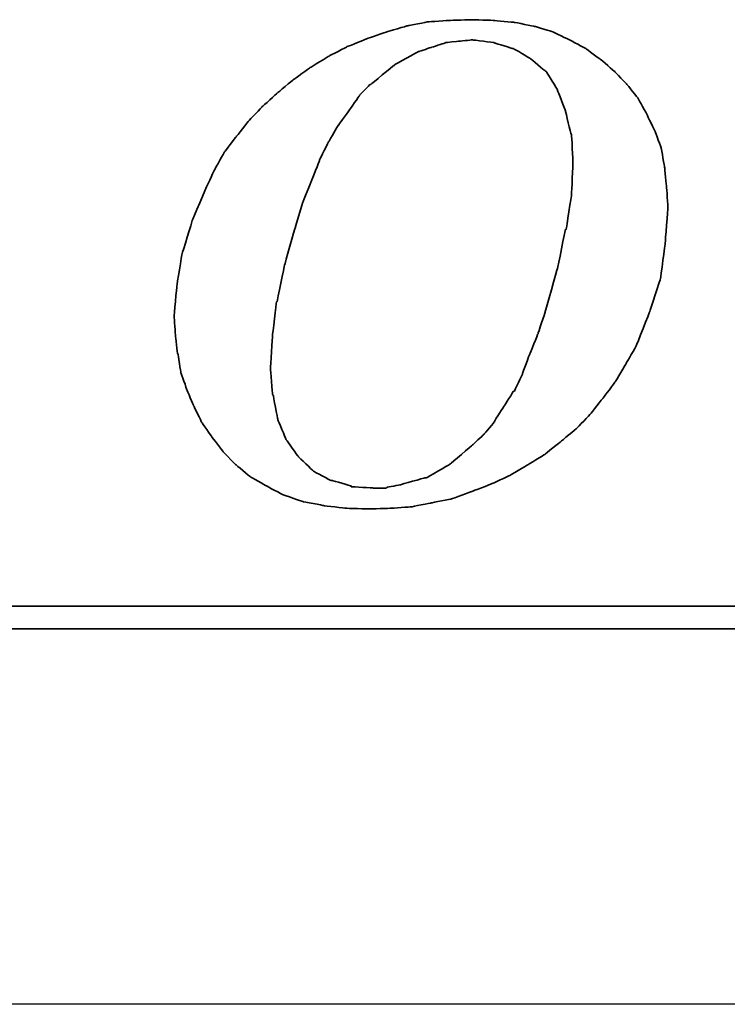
# Model space of a CAD drawing. Header units: millimetres. Extents: x -212 to 3135, y -1694 to 860.
# Tile 218 of 256: x 66.08 to 72.29, y -653.55 to -644.91. Entities that reach past the tile are written whole.
import ezdxf

# ---------------------------------------------------------------- set-up
doc = ezdxf.new("R2010")
doc.units = ezdxf.units.MM
doc.layers.add('2', color=7, linetype='CONTINUOUS', true_color=0xffffff)
doc.layers.add('DIM', color=4, linetype='CONTINUOUS')
doc.layers.add('layer 1', color=7, linetype='CONTINUOUS')

# ---------------------------------------------------------------- blocks, each defined once
blk = doc.blocks.new('TBI MOTION logo(完整正式版)')
at = {"layer": 'layer 1', "color": 22, "lineweight": 35}
for points, knots in [([(-11.34375, -6.98375), (-11.34375, -6.98375), (-10.91375, -7.43875), (-10.91375, -7.43875), (-10.91375, -7.43875), (-10.91375, -7.43875), (-10.38625, -7.87125), (-10.38625, -7.87125), (-10.38625, -7.87125), (-10.38625, -7.87125), (-9.81125, -8.20375), (-9.81125, -8.20375), (-9.81125, -8.20375), (-9.81125, -8.20375), (-9.21125, -8.51875), (-9.21125, -8.51875), (-9.21125, -8.51875), (-9.21125, -8.51875), (-8.51625, -8.75875), (-8.51625, -8.75875), (-8.51625, -8.75875), (-8.51625, -8.75875), (-7.77125, -8.90375), (-7.77125, -8.90375), (-7.77125, -8.90375), (-7.77125, -8.90375), (-6.97875, -8.99875), (-6.97875, -8.99875), (-6.97875, -8.99875), (-6.97875, -8.99875), (-6.14125, -9.02375), (-6.14125, -9.02375), (-6.14125, -9.02375), (-6.14125, -9.02375), (-5.37125, -8.99875), (-5.37125, -8.99875), (-5.37125, -8.99875), (-5.37125, -8.99875), (-4.65375, -8.94875), (-4.65375, -8.94875), (-4.65375, -8.94875), (-4.65375, -8.94875), (-3.93375, -8.80625), (-3.93375, -8.80625), (-3.93375, -8.80625), (-3.93375, -8.80625), (-3.21375, -8.66375), (-3.21375, -8.66375), (-3.21375, -8.66375), (-3.21375, -8.66375), (-2.49375, -8.39875), (-2.49375, -8.39875), (-2.49375, -8.39875), (-2.49375, -8.39875), (-1.79875, -8.13375), (-1.79875, -8.13375), (-1.79875, -8.13375), (-1.79875, -8.13375), (-1.17375, -7.84375), (-1.17375, -7.84375), (-1.17375, -7.84375), (-1.17375, -7.84375), (-0.52375, -7.46375), (-0.52375, -7.46375), (-0.52375, -7.46375), (-0.52375, -7.46375), (0.10124, -7.07875), (0.10124, -7.07875), (0.10124, -7.07875), (0.10124, -7.07875), (0.67625, -6.62375), (0.67625, -6.62375), (0.67625, -6.62375), (0.67625, -6.62375), (1.24874, -6.14375), (1.24874, -6.14375), (1.24874, -6.14375), (1.24874, -6.14375), (1.72874, -5.64125), (1.72874, -5.64125), (1.72874, -5.64125), (1.72874, -5.64125), (2.18624, -5.06375), (2.18624, -5.06375), (2.18624, -5.06375), (2.18624, -5.06375), (2.61625, -4.48874), (2.61625, -4.48874), (2.61625, -4.48874), (2.61625, -4.48874), (3.00125, -3.83874), (3.00125, -3.83874), (3.00125, -3.83874), (3.00125, -3.83874), (3.36124, -3.21374), (3.36124, -3.21374), (3.36124, -3.21374), (3.36124, -3.21374), (3.84374, -1.99125), (3.84374, -1.99125), (3.84374, -1.99125), (3.84374, -1.99125), (4.22625, -0.81875), (4.22625, -0.81875), (4.22625, -0.81875), (4.22625, -0.81875), (4.39125, 0.45624), (4.39125, 0.45624), (4.39125, 0.45624), (4.39125, 0.45624), (4.48874, 1.70124), (4.48874, 1.70124), (4.48874, 1.70124), (4.48874, 1.70124), (4.43874, 2.44625), (4.43874, 2.44625), (4.43874, 2.44625), (4.43874, 2.44625), (4.36874, 3.14125), (4.36874, 3.14125), (4.36874, 3.14125), (4.36874, 3.14125), (4.25125, 3.81125), (4.25125, 3.81125), (4.25125, 3.81125), (4.25125, 3.81125), (4.03124, 4.41125), (4.03124, 4.41125), (4.03124, 4.41125), (4.03124, 4.41125), (3.74374, 5.01125), (3.74374, 5.01125), (3.74374, 5.01125), (3.74374, 5.01125), (3.43124, 5.58875), (3.43124, 5.58875), (3.43124, 5.58875), (3.43124, 5.58875), (3.02625, 6.09125), (3.02625, 6.09125), (3.02625, 6.09125), (3.02625, 6.09125), (2.59374, 6.54875), (2.59374, 6.54875), (2.59374, 6.54875), (2.59374, 6.54875), (2.09124, 6.98125), (2.09124, 6.98125), (2.09124, 6.98125), (2.09124, 6.98125), (1.56124, 7.36625), (1.56124, 7.36625), (1.56124, 7.36625), (1.56124, 7.36625), (0.98624, 7.67625), (0.98624, 7.67625), (0.98624, 7.67625), (0.98624, 7.67625), (0.38624, 7.96375), (0.38624, 7.96375), (0.38624, 7.96375), (0.38624, 7.96375), (-0.25875, 8.15625), (-0.25875, 8.15625), (-0.25875, 8.15625), (-0.25875, 8.15625), (-0.98125, 8.30125), (-0.98125, 8.30125), (-0.98125, 8.30125), (-0.98125, 8.30125), (-1.70124, 8.37125), (-1.70124, 8.37125), (-1.70124, 8.37125), (-1.70124, 8.37125), (-2.49375, 8.39624), (-2.49375, 8.39624), (-2.49375, 8.39624), (-2.49375, 8.39624), (-3.28625, 8.37125), (-3.28625, 8.37125), (-3.28625, 8.37125), (-3.28625, 8.37125), (-4.05125, 8.32125), (-4.05125, 8.32125), (-4.05125, 8.32125), (-4.05125, 8.32125), (-4.77375, 8.18125), (-4.77375, 8.18125), (-4.77375, 8.18125), (-4.77375, 8.18125), (-5.51625, 7.96375), (-5.51625, 7.96375), (-5.51625, 7.96375), (-5.51625, 7.96375), (-6.21125, 7.72625), (-6.21125, 7.72625), (-6.21125, 7.72625), (-6.21125, 7.72625), (-6.92875, 7.43625), (-6.92875, 7.43625), (-6.92875, 7.43625), (-6.92875, 7.43625), (-7.57875, 7.10125), (-7.57875, 7.10125), (-7.57875, 7.10125), (-7.57875, 7.10125), (-8.24875, 6.69125), (-8.24875, 6.69125), (-8.24875, 6.69125), (-8.24875, 6.69125), (-8.84875, 6.26125), (-8.84875, 6.26125), (-8.84875, 6.26125), (-8.84875, 6.26125), (-9.42625, 5.78125), (-9.42625, 5.78125), (-9.42625, 5.78125), (-9.42625, 5.78125), (-9.95375, 5.30125), (-9.95375, 5.30125), (-9.95375, 5.30125), (-9.95375, 5.30125), (-10.43375, 4.79624), (-10.43375, 4.79624), (-10.43375, 4.79624), (-10.43375, 4.79624), (-10.88875, 4.22125), (-10.88875, 4.22125), (-10.88875, 4.22125), (-10.88875, 4.22125), (-11.29875, 3.69375), (-11.29875, 3.69375), (-11.29875, 3.69375), (-11.29875, 3.69375), (-11.63375, 3.09125), (-11.63375, 3.09125), (-11.63375, 3.09125), (-11.63375, 3.09125), (-11.91875, 2.49625), (-11.91875, 2.49625), (-11.91875, 2.49625), (-11.91875, 2.49625), (-12.44875, 1.24625), (-12.44875, 1.24625), (-12.44875, 1.24625), (-12.44875, 1.24625), (-12.80875, 0.06874), (-12.80875, 0.06874), (-12.80875, 0.06874), (-12.80875, 0.06874), (-12.99875, -1.07875), (-12.99875, -1.07875), (-12.99875, -1.07875), (-12.99875, -1.07875), (-13.09375, -2.18375), (-13.09375, -2.18375), (-13.09375, -2.18375), (-13.09375, -2.18375), (-13.04875, -2.85375), (-13.04875, -2.85375), (-13.04875, -2.85375), (-13.04875, -2.85375), (-12.97375, -3.50375), (-12.97375, -3.50375), (-12.97375, -3.50375), (-12.97375, -3.50375), (-12.95375, -3.50375), (-12.95375, -3.50375), (-12.95375, -3.50375), (-12.95375, -3.50375), (-12.85375, -4.17375), (-12.85375, -4.17375), (-12.85375, -4.17375), (-12.85375, -4.17375), (-12.63875, -4.77624), (-12.63875, -4.77624), (-12.63875, -4.77624), (-12.63875, -4.77624), (-12.39875, -5.35125), (-12.39875, -5.35125), (-12.39875, -5.35125), (-12.39875, -5.35125), (-12.11375, -5.92875), (-12.11375, -5.92875), (-12.11375, -5.92875), (-12.11375, -5.92875), (-11.75375, -6.45375), (-11.75375, -6.45375), (-11.75375, -6.45375), (-11.75375, -6.45375), (-11.34375, -6.98375), (-11.34375, -6.98375)], [0, 0, 0, 0, 0.01369863, 0.01369863, 0.01369863, 0.01369864, 0.02739726, 0.02739726, 0.02739726, 0.02739727, 0.04109589, 0.04109589, 0.04109589, 0.0410959, 0.05479452, 0.05479452, 0.05479452, 0.05479453, 0.06849315, 0.06849315, 0.06849315, 0.06849316, 0.08219178, 0.08219178, 0.08219178, 0.08219179, 0.09589041, 0.09589041, 0.09589041, 0.09589042, 0.10958904, 0.10958904, 0.10958904, 0.10958905, 0.12328767, 0.12328767, 0.12328767, 0.12328768, 0.1369863, 0.1369863, 0.1369863, 0.13698631, 0.15068493, 0.15068493, 0.15068493, 0.15068494, 0.16438356, 0.16438356, 0.16438356, 0.16438357, 0.17808219, 0.17808219, 0.17808219, 0.1780822, 0.19178082, 0.19178082, 0.19178082, 0.19178083, 0.20547945, 0.20547945, 0.20547945, 0.20547946, 0.21917808, 0.21917808, 0.21917808, 0.21917809, 0.23287671, 0.23287671, 0.23287671, 0.23287672, 0.24657534, 0.24657534, 0.24657534, 0.24657535, 0.26027397, 0.26027397, 0.26027397, 0.26027398, 0.2739726, 0.2739726, 0.2739726, 0.27397261, 0.28767123, 0.28767123, 0.28767123, 0.28767124, 0.30136986, 0.30136986, 0.30136986, 0.30136987, 0.31506849, 0.31506849, 0.31506849, 0.3150685, 0.32876712, 0.32876712, 0.32876712, 0.32876713, 0.34246575, 0.34246575, 0.34246575, 0.34246576, 0.35616438, 0.35616438, 0.35616438, 0.35616439, 0.36986301, 0.36986301, 0.36986301, 0.36986302, 0.38356164, 0.38356164, 0.38356164, 0.38356165, 0.39726027, 0.39726027, 0.39726027, 0.39726028, 0.4109589, 0.4109589, 0.4109589, 0.41095891, 0.42465753, 0.42465753, 0.42465753, 0.42465754, 0.43835616, 0.43835616, 0.43835616, 0.43835617, 0.45205479, 0.45205479, 0.45205479, 0.4520548, 0.46575342, 0.46575342, 0.46575342, 0.46575343, 0.47945205, 0.47945205, 0.47945205, 0.47945206, 0.49315068, 0.49315068, 0.49315068, 0.49315069, 0.50684932, 0.50684932, 0.50684932, 0.50684933, 0.52054795, 0.52054795, 0.52054795, 0.52054796, 0.53424658, 0.53424658, 0.53424658, 0.53424659, 0.54794521, 0.54794521, 0.54794521, 0.54794522, 0.56164384, 0.56164384, 0.56164384, 0.56164385, 0.57534247, 0.57534247, 0.57534247, 0.57534248, 0.5890411, 0.5890411, 0.5890411, 0.58904111, 0.60273973, 0.60273973, 0.60273973, 0.60273974, 0.61643836, 0.61643836, 0.61643836, 0.61643837, 0.63013699, 0.63013699, 0.63013699, 0.630137, 0.64383562, 0.64383562, 0.64383562, 0.64383563, 0.65753425, 0.65753425, 0.65753425, 0.65753426, 0.67123288, 0.67123288, 0.67123288, 0.67123289, 0.68493151, 0.68493151, 0.68493151, 0.68493152, 0.69863014, 0.69863014, 0.69863014, 0.69863015, 0.71232877, 0.71232877, 0.71232877, 0.71232878, 0.7260274, 0.7260274, 0.7260274, 0.72602741, 0.73972603, 0.73972603, 0.73972603, 0.73972604, 0.75342466, 0.75342466, 0.75342466, 0.75342467, 0.76712329, 0.76712329, 0.76712329, 0.7671233, 0.78082192, 0.78082192, 0.78082192, 0.78082193, 0.79452055, 0.79452055, 0.79452055, 0.79452056, 0.80821918, 0.80821918, 0.80821918, 0.80821919, 0.82191781, 0.82191781, 0.82191781, 0.82191782, 0.83561644, 0.83561644, 0.83561644, 0.83561645, 0.84931507, 0.84931507, 0.84931507, 0.84931508, 0.8630137, 0.8630137, 0.8630137, 0.86301371, 0.87671233, 0.87671233, 0.87671233, 0.87671234, 0.89041096, 0.89041096, 0.89041096, 0.89041097, 0.90410959, 0.90410959, 0.90410959, 0.9041096, 0.91780822, 0.91780822, 0.91780822, 0.91780823, 0.93150685, 0.93150685, 0.93150685, 0.93150686, 0.94520548, 0.94520548, 0.94520548, 0.94520549, 0.95890411, 0.95890411, 0.95890411, 0.95890412, 0.97260274, 0.97260274, 0.97260274, 0.97260275, 0.98630137, 0.98630137, 0.98630137, 0.98630138, 1, 1, 1, 1]), ([(-8.77875, 1.03124), (-8.77875, 1.03124), (-8.51625, 1.89625), (-8.51625, 1.89625), (-8.51625, 1.89625), (-8.51625, 1.89625), (-8.20375, 2.66375), (-8.20375, 2.66375), (-8.20375, 2.66375), (-8.20375, 2.66375), (-7.91625, 3.38125), (-7.91625, 3.38125), (-7.91625, 3.38125), (-7.91625, 3.38125), (-7.91625, 3.40624), (-7.91625, 3.40624), (-7.91625, 3.40624), (-7.91625, 3.40624), (-7.57875, 4.07624), (-7.57875, 4.07624), (-7.57875, 4.07624), (-7.57875, 4.07624), (-7.24375, 4.65125), (-7.24375, 4.65125), (-7.24375, 4.65125), (-7.24375, 4.65125), (-7.21875, 4.65125), (-7.21875, 4.65125), (-7.21875, 4.65125), (-7.21875, 4.65125), (-7.21875, 4.67624), (-7.21875, 4.67624), (-7.21875, 4.67624), (-7.21875, 4.67624), (-6.83625, 5.20375), (-6.83625, 5.20375), (-6.83625, 5.20375), (-6.83625, 5.20375), (-6.49875, 5.68625), (-6.49875, 5.68625), (-6.49875, 5.68625), (-6.49875, 5.68625), (-6.49875, 5.70625), (-6.49875, 5.70625), (-6.49875, 5.70625), (-6.49875, 5.70625), (-6.11625, 6.09125), (-6.11625, 6.09125), (-6.11625, 6.09125), (-6.11625, 6.09125), (-6.09125, 6.09125), (-6.09125, 6.09125), (-6.09125, 6.09125), (-6.09125, 6.09125), (-5.27375, 6.76625), (-5.27375, 6.76625), (-5.27375, 6.76625), (-5.27375, 6.76625), (-5.24875, 6.76625), (-5.24875, 6.76625), (-5.24875, 6.76625), (-5.24875, 6.76625), (-5.24875, 6.78625), (-5.24875, 6.78625), (-5.24875, 6.78625), (-5.24875, 6.78625), (-4.38875, 7.26624), (-4.38875, 7.26624), (-4.38875, 7.26624), (-4.38875, 7.26624), (-4.36125, 7.26624), (-4.36125, 7.26624), (-4.36125, 7.26624), (-4.36125, 7.26624), (-3.93375, 7.41125), (-3.93375, 7.41125), (-3.93375, 7.41125), (-3.93375, 7.41125), (-3.47375, 7.55625), (-3.47375, 7.55625), (-3.47375, 7.55625), (-3.47375, 7.55625), (-3.45375, 7.55625), (-3.45375, 7.55625), (-3.45375, 7.55625), (-3.45375, 7.55625), (-3.42875, 7.58124), (-3.42875, 7.58124), (-3.42875, 7.58124), (-3.42875, 7.58124), (-2.97375, 7.62625), (-2.97375, 7.62625), (-2.97375, 7.62625), (-2.97375, 7.62625), (-2.49375, 7.67625), (-2.49375, 7.67625), (-2.49375, 7.67625), (-2.49375, 7.67625), (-2.46875, 7.67625), (-2.46875, 7.67625), (-2.46875, 7.67625), (-2.46875, 7.67625), (-1.70124, 7.58124), (-1.70124, 7.58124), (-1.70124, 7.58124), (-1.70124, 7.58124), (-1.67875, 7.55625), (-1.67875, 7.55625), (-1.67875, 7.55625), (-1.67875, 7.55625), (-1.65375, 7.55625), (-1.65375, 7.55625), (-1.65375, 7.55625), (-1.65375, 7.55625), (-1.03125, 7.36625), (-1.03125, 7.36625), (-1.03125, 7.36625), (-1.03125, 7.36625), (-1.00625, 7.36625), (-1.00625, 7.36625), (-1.00625, 7.36625), (-1.00625, 7.36625), (-0.43124, 7.02624), (-0.43124, 7.02624), (-0.43124, 7.02624), (-0.43124, 7.02624), (-0.40625, 7.00624), (-0.40625, 7.00624), (-0.40625, 7.00624), (-0.40625, 7.00624), (0.12124, 6.57124), (0.12124, 6.57124), (0.12124, 6.57124), (0.12124, 6.57124), (0.14624, 6.54875), (0.14624, 6.54875), (0.14624, 6.54875), (0.14624, 6.54875), (0.17124, 6.52375), (0.17124, 6.52375), (0.17124, 6.52375), (0.17124, 6.52375), (0.55625, 5.89875), (0.55625, 5.89875), (0.55625, 5.89875), (0.55625, 5.89875), (0.55625, 5.87625), (0.55625, 5.87625), (0.55625, 5.87625), (0.55625, 5.87625), (0.84124, 5.15625), (0.84124, 5.15625), (0.84124, 5.15625), (0.84124, 5.15625), (0.84124, 5.13125), (0.84124, 5.13125), (0.84124, 5.13125), (0.84124, 5.13125), (1.03624, 4.31875), (1.03624, 4.31875), (1.03624, 4.31875), (1.03624, 4.31875), (1.05624, 4.31875), (1.05624, 4.31875), (1.05624, 4.31875), (1.05624, 4.31875), (1.05624, 4.29125), (1.05624, 4.29125), (1.05624, 4.29125), (1.05624, 4.29125), (1.10625, 3.33125), (1.10625, 3.33125), (1.10625, 3.33125), (1.10625, 3.33125), (1.10625, 3.30875), (1.10625, 3.30875), (1.10625, 3.30875), (1.10625, 3.30875), (1.05624, 2.20624), (1.05624, 2.20624), (1.05624, 2.20624), (1.05624, 2.20624), (1.05624, 2.18124), (1.05624, 2.18124), (1.05624, 2.18124), (1.05624, 2.18124), (0.86624, 0.93624), (0.86624, 0.93624), (0.86624, 0.93624), (0.86624, 0.93624), (0.84124, 0.93624), (0.84124, 0.93624), (0.84124, 0.93624), (0.84124, 0.93624), (0.55625, -0.45874), (0.55625, -0.45874), (0.55625, -0.45874), (0.55625, -0.45874), (0.12124, -1.99125), (0.12124, -1.99125), (0.12124, -1.99125), (0.12124, -1.99125), (0.12124, -2.01874), (0.12124, -2.01874), (0.12124, -2.01874), (0.12124, -2.01874), (-0.13874, -2.78375), (-0.13874, -2.78375), (-0.13874, -2.78375), (-0.13874, -2.78375), (-0.43124, -3.50375), (-0.43124, -3.50375), (-0.43124, -3.50375), (-0.43124, -3.50375), (-0.69375, -4.19875), (-0.69375, -4.19875), (-0.69375, -4.19875), (-0.69375, -4.19875), (-0.69375, -4.22375), (-0.69375, -4.22375), (-0.69375, -4.22375), (-0.69375, -4.22375), (-0.98125, -4.82374), (-0.98125, -4.82374), (-0.98125, -4.82374), (-0.98125, -4.82374), (-1.00625, -4.82374), (-1.00625, -4.82374), (-1.00625, -4.82374), (-1.00625, -4.82374), (-1.33875, -5.35125), (-1.33875, -5.35125), (-1.33875, -5.35125), (-1.33875, -5.35125), (-1.67875, -5.87875), (-1.67875, -5.87875), (-1.67875, -5.87875), (-1.67875, -5.87875), (-1.67875, -5.90375), (-1.67875, -5.90375), (-1.67875, -5.90375), (-1.67875, -5.90375), (-2.05875, -6.35875), (-2.05875, -6.35875), (-2.05875, -6.35875), (-2.05875, -6.35875), (-2.08375, -6.38375), (-2.08375, -6.38375), (-2.08375, -6.38375), (-2.08375, -6.38375), (-2.46875, -6.74375), (-2.46875, -6.74375), (-2.46875, -6.74375), (-2.46875, -6.74375), (-3.25875, -7.41625), (-3.25875, -7.41625), (-3.25875, -7.41625), (-3.25875, -7.41625), (-3.28625, -7.43875), (-3.28625, -7.43875), (-3.28625, -7.43875), (-3.28625, -7.43875), (-4.12375, -7.91875), (-4.12375, -7.91875), (-4.12375, -7.91875), (-4.12375, -7.91875), (-4.14875, -7.91875), (-4.14875, -7.91875), (-4.14875, -7.91875), (-4.14875, -7.91875), (-4.17125, -7.91875), (-4.17125, -7.91875), (-4.17125, -7.91875), (-4.17125, -7.91875), (-5.03375, -8.15875), (-5.03375, -8.15875), (-5.03375, -8.15875), (-5.03375, -8.15875), (-5.51625, -8.25625), (-5.51625, -8.25625), (-5.51625, -8.25625), (-5.51625, -8.25625), (-5.54125, -8.27875), (-5.54125, -8.27875), (-5.54125, -8.27875), (-5.54125, -8.27875), (-5.56375, -8.27875), (-5.56375, -8.27875), (-5.56375, -8.27875), (-5.56375, -8.27875), (-5.99625, -8.27875), (-5.99625, -8.27875), (-5.99625, -8.27875), (-5.99625, -8.27875), (-6.76375, -8.23125), (-6.76375, -8.23125), (-6.76375, -8.23125), (-6.76375, -8.23125), (-6.78875, -8.23125), (-6.78875, -8.23125), (-6.78875, -8.23125), (-6.78875, -8.23125), (-6.78875, -8.20375), (-6.78875, -8.20375), (-6.78875, -8.20375), (-6.78875, -8.20375), (-7.45875, -8.01375), (-7.45875, -8.01375), (-7.45875, -8.01375), (-7.45875, -8.01375), (-7.48375, -8.01375), (-7.48375, -8.01375), (-7.48375, -8.01375), (-7.48375, -8.01375), (-7.50875, -8.01375), (-7.50875, -8.01375), (-7.50875, -8.01375), (-7.50875, -8.01375), (-8.13125, -7.67875), (-8.13125, -7.67875), (-8.13125, -7.67875), (-8.13125, -7.67875), (-8.15625, -7.65375), (-8.15625, -7.65375), (-8.15625, -7.65375), (-8.15625, -7.65375), (-8.65875, -7.17375), (-8.65875, -7.17375), (-8.65875, -7.17375), (-8.65875, -7.17375), (-8.68375, -7.14875), (-8.68375, -7.14875), (-8.68375, -7.14875), (-8.68375, -7.14875), (-9.08875, -6.57375), (-9.08875, -6.57375), (-9.08875, -6.57375), (-9.08875, -6.57375), (-9.11375, -6.54875), (-9.11375, -6.54875), (-9.11375, -6.54875), (-9.11375, -6.54875), (-9.11375, -6.52875), (-9.11375, -6.52875), (-9.11375, -6.52875), (-9.11375, -6.52875), (-9.40375, -5.85375), (-9.40375, -5.85375), (-9.40375, -5.85375), (-9.40375, -5.85375), (-9.40375, -5.82875), (-9.40375, -5.82875), (-9.40375, -5.82875), (-9.40375, -5.82875), (-9.56875, -4.96875), (-9.56875, -4.96875), (-9.56875, -4.96875), (-9.56875, -4.96875), (-9.59375, -4.94375), (-9.59375, -4.94375), (-9.59375, -4.94375), (-9.59375, -4.94375), (-9.66375, -4.03375), (-9.66375, -4.03375), (-9.66375, -4.03375), (-9.66375, -4.03375), (-9.66375, -4.00875), (-9.66375, -4.00875), (-9.66375, -4.00875), (-9.66375, -4.00875), (-9.59375, -2.85375), (-9.59375, -2.85375), (-9.59375, -2.85375), (-9.59375, -2.85375), (-9.45125, -1.65875), (-9.45125, -1.65875), (-9.45125, -1.65875), (-9.45125, -1.65875), (-9.42625, -1.63375), (-9.42625, -1.63375), (-9.42625, -1.63375), (-9.42625, -1.63375), (-9.16125, -0.33875), (-9.16125, -0.33875), (-9.16125, -0.33875), (-9.16125, -0.33875), (-8.77875, 1.00624), (-8.77875, 1.00624), (-8.77875, 1.00624), (-8.77875, 1.00624), (-8.77875, 1.03124), (-8.77875, 1.03124)], [0, 0, 0, 0, 0.01020408, 0.01020408, 0.01020408, 0.01020409, 0.02040816, 0.02040816, 0.02040816, 0.02040817, 0.03061224, 0.03061224, 0.03061224, 0.03061225, 0.04081633, 0.04081633, 0.04081633, 0.04081634, 0.05102041, 0.05102041, 0.05102041, 0.05102042, 0.06122449, 0.06122449, 0.06122449, 0.0612245, 0.07142857, 0.07142857, 0.07142857, 0.07142858, 0.08163265, 0.08163265, 0.08163265, 0.08163266, 0.09183673, 0.09183673, 0.09183673, 0.09183674, 0.10204082, 0.10204082, 0.10204082, 0.10204083, 0.1122449, 0.1122449, 0.1122449, 0.11224491, 0.12244898, 0.12244898, 0.12244898, 0.12244899, 0.13265306, 0.13265306, 0.13265306, 0.13265307, 0.14285714, 0.14285714, 0.14285714, 0.14285715, 0.15306122, 0.15306122, 0.15306122, 0.15306123, 0.16326531, 0.16326531, 0.16326531, 0.16326532, 0.17346939, 0.17346939, 0.17346939, 0.1734694, 0.18367347, 0.18367347, 0.18367347, 0.18367348, 0.19387755, 0.19387755, 0.19387755, 0.19387756, 0.20408163, 0.20408163, 0.20408163, 0.20408164, 0.21428571, 0.21428571, 0.21428571, 0.21428572, 0.2244898, 0.2244898, 0.2244898, 0.22448981, 0.23469388, 0.23469388, 0.23469388, 0.23469389, 0.24489796, 0.24489796, 0.24489796, 0.24489797, 0.25510204, 0.25510204, 0.25510204, 0.25510205, 0.26530612, 0.26530612, 0.26530612, 0.26530613, 0.2755102, 0.2755102, 0.2755102, 0.27551021, 0.28571429, 0.28571429, 0.28571429, 0.2857143, 0.29591837, 0.29591837, 0.29591837, 0.29591838, 0.30612245, 0.30612245, 0.30612245, 0.30612246, 0.31632653, 0.31632653, 0.31632653, 0.31632654, 0.32653061, 0.32653061, 0.32653061, 0.32653062, 0.33673469, 0.33673469, 0.33673469, 0.3367347, 0.34693878, 0.34693878, 0.34693878, 0.34693879, 0.35714286, 0.35714286, 0.35714286, 0.35714287, 0.36734694, 0.36734694, 0.36734694, 0.36734695, 0.37755102, 0.37755102, 0.37755102, 0.37755103, 0.3877551, 0.3877551, 0.3877551, 0.38775511, 0.39795918, 0.39795918, 0.39795918, 0.39795919, 0.40816327, 0.40816327, 0.40816327, 0.40816328, 0.41836735, 0.41836735, 0.41836735, 0.41836736, 0.42857143, 0.42857143, 0.42857143, 0.42857144, 0.43877551, 0.43877551, 0.43877551, 0.43877552, 0.44897959, 0.44897959, 0.44897959, 0.4489796, 0.45918367, 0.45918367, 0.45918367, 0.45918368, 0.46938776, 0.46938776, 0.46938776, 0.46938777, 0.47959184, 0.47959184, 0.47959184, 0.47959185, 0.48979592, 0.48979592, 0.48979592, 0.48979593, 0.5, 0.5, 0.5, 0.50000001, 0.51020408, 0.51020408, 0.51020408, 0.51020409, 0.52040816, 0.52040816, 0.52040816, 0.52040817, 0.53061224, 0.53061224, 0.53061224, 0.53061225, 0.54081633, 0.54081633, 0.54081633, 0.54081634, 0.55102041, 0.55102041, 0.55102041, 0.55102042, 0.56122449, 0.56122449, 0.56122449, 0.5612245, 0.57142857, 0.57142857, 0.57142857, 0.57142858, 0.58163265, 0.58163265, 0.58163265, 0.58163266, 0.59183673, 0.59183673, 0.59183673, 0.59183674, 0.60204082, 0.60204082, 0.60204082, 0.60204083, 0.6122449, 0.6122449, 0.6122449, 0.61224491, 0.62244898, 0.62244898, 0.62244898, 0.62244899, 0.63265306, 0.63265306, 0.63265306, 0.63265307, 0.64285714, 0.64285714, 0.64285714, 0.64285715, 0.65306122, 0.65306122, 0.65306122, 0.65306123, 0.66326531, 0.66326531, 0.66326531, 0.66326532, 0.67346939, 0.67346939, 0.67346939, 0.6734694, 0.68367347, 0.68367347, 0.68367347, 0.68367348, 0.69387755, 0.69387755, 0.69387755, 0.69387756, 0.70408163, 0.70408163, 0.70408163, 0.70408164, 0.71428571, 0.71428571, 0.71428571, 0.71428572, 0.7244898, 0.7244898, 0.7244898, 0.72448981, 0.73469388, 0.73469388, 0.73469388, 0.73469389, 0.74489796, 0.74489796, 0.74489796, 0.74489797, 0.75510204, 0.75510204, 0.75510204, 0.75510205, 0.76530612, 0.76530612, 0.76530612, 0.76530613, 0.7755102, 0.7755102, 0.7755102, 0.77551021, 0.78571429, 0.78571429, 0.78571429, 0.7857143, 0.79591837, 0.79591837, 0.79591837, 0.79591838, 0.80612245, 0.80612245, 0.80612245, 0.80612246, 0.81632653, 0.81632653, 0.81632653, 0.81632654, 0.82653061, 0.82653061, 0.82653061, 0.82653062, 0.83673469, 0.83673469, 0.83673469, 0.8367347, 0.84693878, 0.84693878, 0.84693878, 0.84693879, 0.85714286, 0.85714286, 0.85714286, 0.85714287, 0.86734694, 0.86734694, 0.86734694, 0.86734695, 0.87755102, 0.87755102, 0.87755102, 0.87755103, 0.8877551, 0.8877551, 0.8877551, 0.88775511, 0.89795918, 0.89795918, 0.89795918, 0.89795919, 0.90816327, 0.90816327, 0.90816327, 0.90816328, 0.91836735, 0.91836735, 0.91836735, 0.91836736, 0.92857143, 0.92857143, 0.92857143, 0.92857144, 0.93877551, 0.93877551, 0.93877551, 0.93877552, 0.94897959, 0.94897959, 0.94897959, 0.9489796, 0.95918367, 0.95918367, 0.95918367, 0.95918368, 0.96938776, 0.96938776, 0.96938776, 0.96938777, 0.97959184, 0.97959184, 0.97959184, 0.97959185, 0.98979592, 0.98979592, 0.98979592, 0.98979593, 1, 1, 1, 1]), ([(75.90875, -9.47875), (75.90875, -9.47875), (75.90875, -12.28625), (75.90875, -12.28625), (75.90875, -12.28625), (75.90875, -12.28625), (75.90875, -12.47875), (75.90875, -12.47875), (75.90875, -12.47875), (75.90875, -12.47875), (75.71625, -12.47875), (75.71625, -12.47875), (75.71625, -12.47875), (75.71625, -12.47875), (-88.32875, -12.47875), (-88.32875, -12.47875), (-88.32875, -12.47875), (-88.32875, -12.47875), (-88.32875, -13.29375), (-88.32875, -13.29375), (-88.32875, -13.29375), (-88.32875, -13.29375), (82.89125, -13.29375), (82.89125, -13.29375), (82.89125, -13.29375), (82.89125, -13.29375), (75.90875, -9.47875), (75.90875, -9.47875)], [0, 0, 0, 0, 0.14285714, 0.14285714, 0.14285714, 0.14285715, 0.28571429, 0.28571429, 0.28571429, 0.2857143, 0.42857143, 0.42857143, 0.42857143, 0.42857144, 0.57142857, 0.57142857, 0.57142857, 0.57142858, 0.71428571, 0.71428571, 0.71428571, 0.71428572, 0.85714286, 0.85714286, 0.85714286, 0.85714287, 1, 1, 1, 1])]:
    blk.add_open_spline(points, degree=3, knots=knots, dxfattribs=at)

msp = doc.modelspace()

# ---------------------------------------------------------------- linework, layer by layer
at = {"layer": '2', "linetype": 'Continuous'}
msp.add_line((76.2219, -653.5537), (-18.8722, -653.5537), dxfattribs=at)

# ---------------------------------------------------------------- block references
at = {"layer": 'DIM', "color": 7, "xscale": 0.246592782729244, "yscale": 0.246592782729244, "zscale": 0.246592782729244}
msp.add_blockref('TBI MOTION logo(完整正式版)', (70.6659, -646.9799), dxfattribs=at)

doc.saveas('drawing.dxf')
